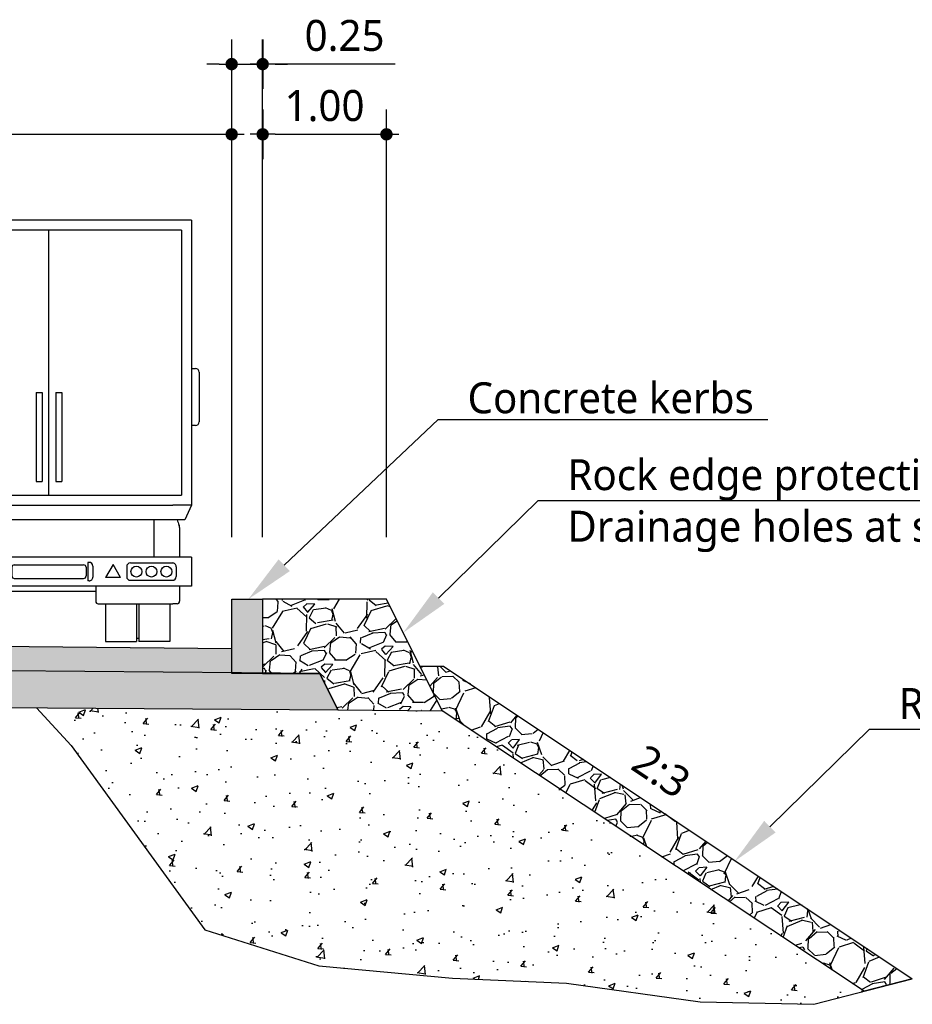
# Model space of a CAD drawing. Header units: metres. Extents: x 2831 to 4656, y -1529 to 547.
# Tile 15 of 20: x 4483.27 to 4490.48, y -1442.92 to -1434.97. Entities that reach past the tile are written whole.
import ezdxf
from ezdxf import colors
from ezdxf.entities.mleader import LeaderData, LeaderLine
from ezdxf.math import Vec2, Vec3

# ---------------------------------------------------------------- set-up
doc = ezdxf.new("R2010")
doc.units = ezdxf.units.M
doc.linetypes.add('06 Sections$0$HIDDEN2', pattern=[4.762499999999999, 3.175, -1.5875])
for name, color, linetype in [('06 Sections$0$H000B1-HATCH-013', 8, 'Continuous'), ('06 Sections$0$H000B2-HATCH-018', 1, 'Continuous'), ('06 Sections$0$H000B8-HATCH-013', 8, 'Continuous'), ('06 Sections$0$H000BW-HATCH-K253', 253, 'Continuous'), ('06 Sections$0$H000E1-GEN-013', 8, 'Continuous'), ('06 Sections$0$H000E4-GEN-035', 3, 'Continuous'), ('06 Sections$0$H000H3-TEXT-025', 7, 'Continuous'), ('06 Sections$0$H000L3-HID-025', 7, '06 Sections$0$HIDDEN2'), ('06 Sections$0$H000S3-DIM-025', 7, 'Continuous')]:
    doc.layers.add(name, color=color, linetype=linetype)
doc.styles.add('06 Sections$0$ISO', font='segoeui.ttf')
doc.styles.add('06 Sections$0$WB_SE', font='segoeui.ttf')
doc.dimstyles.new('06 Sections$0$WB-M100', dxfattribs={"dimscale": 0.1, "dimtxt": 2.5, "dimasz": 1, "dimexe": 2, "dimexo": 5, "dimgap": 1, "dimtad": 1, "dimzin": 0, "dimdsep": 46, "dimtxsty": '06 Sections$0$ISO', "dimblk1": '06 Sections$0$dimdot', "dimblk2": '06 Sections$0$dimdot', "dimsah": 1, "dimcen": 0, "dimdle": 2, "dimclrd": 256, "dimclre": 256, "dimclrt": 256, "dimadec": 0, "dimazin": 0, "dimtp": 1, "dimtfac": 1, "dimtix": 1, "dimtmove": 0, "dimatfit": 3, "dimldrblk": '06 Sections$0$dimpijl', "dimfxl": 2, "dimtolj": 1, "dimtzin": 1, "dimlwd": -1, "dimlwe": -1, "dimarcsym": 0})

# ---------------------------------------------------------------- blocks, each defined once
blk = doc.blocks.new('06 Sections$0$A$C69F368CF')
for p, q in [((2.362527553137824, 3.400000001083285), (0.06252755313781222, 3.400000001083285)), ((0.06252755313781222, 3.400000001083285), (0.06252755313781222, 2.202384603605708)), ((2.362527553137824, 3.400000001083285), (2.362527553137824, 2.202384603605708)), ((2.282527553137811, 3.320000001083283), (0.1425275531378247, 3.320000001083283)), ((0.1425275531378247, 3.320000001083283), (0.1425275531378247, 1.180000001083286)), ((1.212527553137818, 1.180000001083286), (1.212527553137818, 3.320000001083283)), ((2.282527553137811, 3.320000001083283), (2.282527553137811, 1.180000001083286)), ((1.746599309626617e-09, 2.17238460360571), (1.746599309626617e-09, 1.772422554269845)), ((0.06252755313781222, 2.202384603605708), (0.03000000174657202, 2.202384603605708)), ((0.06252755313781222, 2.202384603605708), (0.06252755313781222, 1.742422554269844)), ((2.362527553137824, 2.202384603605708), (2.362527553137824, 1.742422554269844)), ((2.362527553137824, 2.202384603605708), (2.395055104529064, 2.202384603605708)), ((2.425055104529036, 2.17238460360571), (2.425055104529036, 1.772422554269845)), ((1.108687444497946, 2.009084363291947), (1.108687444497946, 1.290678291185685)), ((1.108687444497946, 2.009084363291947), (1.156472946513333, 2.009084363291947)), ((1.156472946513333, 2.009084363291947), (1.156472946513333, 1.290678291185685)), ((1.268582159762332, 2.009084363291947), (1.268582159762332, 1.290678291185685)), ((1.268582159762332, 2.009084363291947), (1.31636766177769, 2.009084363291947)), ((1.31636766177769, 2.009084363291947), (1.31636766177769, 1.290678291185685)), ((0.03000000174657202, 1.742422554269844), (0.06252755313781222, 1.742422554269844)), ((0.06252755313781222, 1.742422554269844), (0.06252755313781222, 1.100000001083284)), ((2.362527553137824, 1.742422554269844), (2.362527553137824, 1.100000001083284)), ((2.395055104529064, 1.742422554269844), (2.362527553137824, 1.742422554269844)), ((1.108687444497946, 1.290678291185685), (1.156472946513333, 1.290678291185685)), ((1.268582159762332, 1.290678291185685), (1.31636766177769, 1.290678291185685)), ((0.1425275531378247, 1.180000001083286), (2.282527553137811, 1.180000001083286)), ((0.2125275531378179, 1.100000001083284), (0.06252755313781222, 1.100000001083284)), ((0.06252755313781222, 1.100000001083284), (0.1159464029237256, 0.9818064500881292)), ((0.2125275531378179, 1.100000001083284), (2.212527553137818, 1.100000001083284)), ((2.362527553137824, 1.100000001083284), (2.212527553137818, 1.100000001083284)), ((2.362527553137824, 1.100000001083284), (2.30910870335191, 0.9818064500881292)), ((0.1778600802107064, 0.9818064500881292), (0.1159464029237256, 0.9818064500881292)), ((2.247195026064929, 0.9818064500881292), (0.1778600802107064, 0.9818064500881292)), ((0.3656672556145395, 0.9818064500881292), (0.3656672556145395, 0.6797632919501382)), ((2.059387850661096, 0.9818064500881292), (2.059387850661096, 0.6797632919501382)), ((2.30910870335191, 0.9818064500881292), (2.247195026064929, 0.9818064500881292)), ((0.1579128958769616, 0.9183766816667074), (0.1579128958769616, 0.6797632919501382)), ((2.267142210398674, 0.9183766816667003), (2.267142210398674, 0.6797632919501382)), ((0.06252755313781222, 0.6797632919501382), (0.06252755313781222, 0.4463267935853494)), ((0.1579128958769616, 0.6797632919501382), (0.06252755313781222, 0.6797632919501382)), ((2.267142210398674, 0.6797632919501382), (0.1579128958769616, 0.6797632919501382)), ((0.888210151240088, 0.6380450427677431), (0.8982101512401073, 0.6380450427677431)), ((0.8982101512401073, 0.6380450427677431), (0.8982101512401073, 0.4880450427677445)), ((1.536844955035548, 0.6380450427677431), (1.526844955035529, 0.6380450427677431)), ((1.526844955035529, 0.6380450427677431), (1.526844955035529, 0.4880450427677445)), ((2.362527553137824, 0.6797632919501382), (2.267142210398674, 0.6797632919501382)), ((2.362527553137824, 0.6797632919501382), (2.362527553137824, 0.4463267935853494)), ((0.184767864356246, 0.6030892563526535), (0.184767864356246, 0.5230008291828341)), ((0.5547678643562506, 0.6330892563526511), (0.2147678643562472, 0.6330892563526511)), ((0.5847678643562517, 0.6030892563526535), (0.5847678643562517, 0.5230008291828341)), ((0.6353834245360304, 0.5155948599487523), (0.6953834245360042, 0.6195179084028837)), ((0.6953834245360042, 0.6195179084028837), (0.7553834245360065, 0.5155948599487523)), ((0.8582101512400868, 0.6080450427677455), (0.8582101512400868, 0.5180450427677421)), ((0.9125275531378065, 0.598045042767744), (0.9125275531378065, 0.5280450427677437)), ((0.9325275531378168, 0.6180450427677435), (1.492527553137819, 0.6180450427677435)), ((1.512527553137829, 0.598045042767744), (1.512527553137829, 0.5280450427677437)), ((1.566844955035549, 0.6080450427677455), (1.566844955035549, 0.5180450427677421)), ((1.729671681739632, 0.6195179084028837), (1.669671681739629, 0.5155948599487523)), ((1.789671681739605, 0.5155948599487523), (1.729671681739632, 0.6195179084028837)), ((1.840287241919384, 0.6030892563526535), (1.840287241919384, 0.5230008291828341)), ((1.870287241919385, 0.6330892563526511), (2.210287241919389, 0.6330892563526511)), ((2.24028724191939, 0.6030892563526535), (2.24028724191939, 0.5230008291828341)), ((0.5547678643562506, 0.4930008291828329), (0.2147678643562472, 0.4930008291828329)), ((0.6353834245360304, 0.5155948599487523), (0.7553834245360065, 0.5155948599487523)), ((0.888210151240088, 0.4880450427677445), (0.8982101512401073, 0.4880450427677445)), ((0.9325275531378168, 0.5080450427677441), (1.492527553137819, 0.5080450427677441)), ((1.536844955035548, 0.4880450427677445), (1.526844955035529, 0.4880450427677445)), ((1.789671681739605, 0.5155948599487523), (1.669671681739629, 0.5155948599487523)), ((1.870287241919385, 0.4930008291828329), (2.210287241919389, 0.4930008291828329)), ((0.1579128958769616, 0.4463267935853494), (0.06252755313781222, 0.4463267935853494)), ((2.267142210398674, 0.4463267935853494), (0.1579128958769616, 0.4463267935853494)), ((0.1579128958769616, 0.4463267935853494), (0.1579128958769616, 0.3233655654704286)), ((0.8354422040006, 0.4463267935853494), (0.8354422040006, 0.3233655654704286)), ((1.589612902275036, 0.4029051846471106), (0.8354422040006, 0.4029051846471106)), ((1.589612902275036, 0.4463267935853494), (1.589612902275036, 0.3233655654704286)), ((2.267142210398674, 0.4463267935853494), (2.267142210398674, 0.3233655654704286)), ((2.362527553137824, 0.4463267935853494), (2.267142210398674, 0.4463267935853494)), ((0.1779128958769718, 0.303365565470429), (0.2125275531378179, 0.303365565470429)), ((0.2125275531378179, 0.303365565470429), (0.286677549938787, 0.303365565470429)), ((0.2366775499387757, 0.303365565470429), (0.2366775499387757, 1.083286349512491e-09)), ((0.286677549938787, 0.303365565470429), (0.8154422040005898, 0.303365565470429)), ((0.4866775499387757, 0.303365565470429), (0.4866775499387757, 0.02506218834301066)), ((0.5066775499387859, 0.303365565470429), (0.5066775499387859, 0.02506218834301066)), ((0.7566775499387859, 0.303365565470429), (0.7566775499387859, 1.083286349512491e-09)), ((1.609612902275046, 0.303365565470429), (2.138377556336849, 0.303365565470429)), ((1.66837755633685, 0.303365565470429), (1.66837755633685, 1.083286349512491e-09)), ((1.91837755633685, 0.303365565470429), (1.91837755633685, 0.02506218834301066)), ((1.93837755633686, 0.303365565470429), (1.93837755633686, 0.02506218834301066)), ((2.138377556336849, 0.303365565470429), (2.212527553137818, 0.303365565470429)), ((2.18837755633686, 0.303365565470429), (2.18837755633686, 1.083286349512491e-09)), ((2.247142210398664, 0.303365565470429), (2.212527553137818, 0.303365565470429)), ((0.2366775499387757, 1.083286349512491e-09), (0.4866775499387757, 1.083286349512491e-09)), ((0.5066775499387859, 0.02506218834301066), (0.4866775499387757, 0.02506218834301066)), ((0.4866775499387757, 0.02506218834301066), (0.4866775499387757, 1.083286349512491e-09)), ((0.5066775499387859, 0.02506218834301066), (0.5066775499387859, 1.083286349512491e-09)), ((0.5066775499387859, 1.083286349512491e-09), (0.7566775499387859, 1.083286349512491e-09)), ((1.66837755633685, 1.083286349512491e-09), (1.91837755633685, 1.083286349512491e-09)), ((1.91837755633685, 0.02506218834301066), (1.93837755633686, 0.02506218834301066)), ((1.91837755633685, 0.02506218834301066), (1.91837755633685, 1.083286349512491e-09)), ((1.93837755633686, 0.02506218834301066), (1.93837755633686, 1.083286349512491e-09)), ((2.18837755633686, 1.083286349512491e-09), (1.93837755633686, 1.083286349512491e-09))]:
    blk.add_line(p, q)
for centre in [(0.2637303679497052, 0.5630450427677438), (0.3847678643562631, 0.5630450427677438), (0.5063205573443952, 0.5630450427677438), (1.918734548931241, 0.5630450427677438), (2.040287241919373, 0.5630450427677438), (2.161324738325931, 0.5630450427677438)]:
    blk.add_circle(centre, 0.04411986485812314)
for centre, radius, start, end in [((0.03000000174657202, 2.17238460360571), 0.03, 90, 180), ((2.395055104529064, 2.17238460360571), 0.03, 0, 90), ((0.03000000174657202, 1.772422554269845), 0.03, 180, 270), ((2.395055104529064, 1.772422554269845), 0.03, 270, 0), ((-1.071578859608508, 1.41246163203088), 1.321575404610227, 338.8855733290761, 340.9820104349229), ((3.496633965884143, 1.41246163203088), 1.321575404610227, 199.0179895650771, 201.114426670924), ((0.2079128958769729, 0.9183766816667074), 0.05, 158.8855733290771, 180), ((2.217142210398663, 0.9183766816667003), 0.05, 0, 21.11442667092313), ((0.888210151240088, 0.608045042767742), 0.03, 90, 179.9999999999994), ((1.536844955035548, 0.608045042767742), 0.03, 6.106664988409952e-13, 90), ((0.2147678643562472, 0.6030892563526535), 0.03, 90, 180.0000000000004), ((0.5547678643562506, 0.6030892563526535), 0.03, 0, 90), ((0.9325275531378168, 0.598045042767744), 0.02, 90, 180), ((1.492527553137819, 0.598045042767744), 0.02, 1.017777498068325e-12, 90), ((1.870287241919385, 0.6030892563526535), 0.03, 90, 180), ((2.210287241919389, 0.6030892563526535), 0.03, 359.9999999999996, 90), ((0.2147678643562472, 0.5230008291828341), 0.03, 180.0000000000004, 270), ((0.5547678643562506, 0.5230008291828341), 0.03, 270, 0), ((0.888210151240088, 0.5180450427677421), 0.03, 179.9999999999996, 270), ((0.9325275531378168, 0.5280450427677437), 0.02, 179.9999999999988, 270), ((1.492527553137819, 0.5280450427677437), 0.02, 270, 0), ((1.536844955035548, 0.5180450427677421), 0.03, 270, 4.071109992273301e-13), ((1.870287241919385, 0.5230008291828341), 0.03, 180, 270), ((2.210287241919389, 0.5230008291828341), 0.03, 270, 359.9999999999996), ((0.1779128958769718, 0.3233655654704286), 0.02, 180, 270), ((0.8154422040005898, 0.3233655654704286), 0.02, 270, 0), ((1.609612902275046, 0.3233655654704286), 0.02, 180, 270), ((2.247142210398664, 0.3233655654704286), 0.02, 270, 0)]:
    blk.add_arc(centre, radius, start, end)
blk = doc.blocks.new('06 Sections$0$dimdot')
blk.add_line((-1.002423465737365, 0), (0.9975765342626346, 0))
blk.add_lwpolyline([(-0.002423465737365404, -2), (-0.002423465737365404, 2)])
at = {"const_width": 0.5}
blk.add_lwpolyline([(-0.2524234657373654, 0, 1), (0.2475765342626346, 0, 1)], format="xyb", close=True, dxfattribs=at)
blk = doc.blocks.new('*D462')
at = {"layer": '06 Sections$0$H000S3-DIM-025', "transparency": 16777216}
for p, q in [((1170.179709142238, 20.91810336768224), (1170.179709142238, 24.3115226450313)), ((1176.179709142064, 20.85812041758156), (1176.179709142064, 24.3115226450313)), ((1170.279709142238, 24.1115226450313), (1176.079709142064, 24.1115226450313))]:
    blk.add_line(p, q, dxfattribs=at)
at = {"layer": '06 Sections$0$H000S3-DIM-025', "transparency": 16777216, "xscale": 0.1, "yscale": 0.1, "zscale": 0.1, "rotation": 180}
blk.add_blockref('06 Sections$0$dimdot', (1170.179709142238, 24.1115226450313), dxfattribs=at)
at = {"layer": '06 Sections$0$H000S3-DIM-025', "transparency": 16777216, "xscale": 0.1, "yscale": 0.1, "zscale": 0.1}
blk.add_blockref('06 Sections$0$dimdot', (1176.179709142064, 24.1115226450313), dxfattribs=at)
at = {"layer": '06 Sections$0$H000S3-DIM-025', "transparency": 16777216, "insert": (1173.179709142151, 24.34079391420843), "char_height": 0.25, "attachment_point": 5, "style": '06 Sections$0$ISO'}
blk.add_mtext('\\A1;6.00', dxfattribs=at)
blk = doc.blocks.new('06 Sections$0$dimpijl')
at = {"linetype": 'Continuous'}
blk.add_hatch(color=256, dxfattribs=at).paths.add_polyline_path([(-8.881784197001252e-16, -3.642919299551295e-17), (-3.5, 0.5833333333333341), (-3.5, -0.5833333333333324)])
for p, q in [((-3.5, 0.5833333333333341), (0, 0)), ((-3.5, 0.5833333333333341), (-3.5, -0.5833333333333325)), ((0, 0), (-3.5, -0.5833333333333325))]:
    blk.add_line(p, q, dxfattribs=at)
blk = doc.blocks.new('*D463')
at = {"layer": '06 Sections$0$H000S3-DIM-025', "transparency": 16777216}
for p, q in [((1176.179709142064, 20.85812041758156), (1176.179709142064, 24.87828472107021)), ((1176.429709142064, 20.85812041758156), (1176.429709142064, 24.87828472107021)), ((1176.079709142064, 24.67828472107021), (1175.979709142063, 24.67828472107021)), ((1176.179709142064, 24.67828472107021), (1176.429709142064, 24.67828472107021)), ((1176.179709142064, 24.67828472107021), (1176.429709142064, 24.67828472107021)), ((1177.499615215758, 24.67828472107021), (1176.429709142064, 24.67828472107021)), ((1176.529709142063, 24.67828472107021), (1176.629709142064, 24.67828472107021))]:
    blk.add_line(p, q, dxfattribs=at)
at = {"layer": '06 Sections$0$H000S3-DIM-025', "transparency": 16777216, "xscale": 0.1, "yscale": 0.1, "zscale": 0.1}
blk.add_blockref('06 Sections$0$dimdot', (1176.179709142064, 24.67828472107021), dxfattribs=at)
at = {"layer": '06 Sections$0$H000S3-DIM-025', "transparency": 16777216, "xscale": 0.1, "yscale": 0.1, "zscale": 0.1, "rotation": 180}
blk.add_blockref('06 Sections$0$dimdot', (1176.429709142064, 24.67828472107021), dxfattribs=at)
at = {"layer": '06 Sections$0$H000S3-DIM-025', "transparency": 16777216, "insert": (1177.091473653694, 24.90755599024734), "char_height": 0.25, "attachment_point": 5, "style": '06 Sections$0$ISO'}
blk.add_mtext('\\A1;0.25', dxfattribs=at)
blk = doc.blocks.new('*D464')
at = {"layer": '06 Sections$0$H000S3-DIM-025', "transparency": 16777216}
for p, q in [((1176.429709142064, 20.85812041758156), (1176.429709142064, 24.3115226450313)), ((1177.429709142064, 20.85812041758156), (1177.429709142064, 24.3115226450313)), ((1176.529709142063, 24.1115226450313), (1177.329709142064, 24.1115226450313))]:
    blk.add_line(p, q, dxfattribs=at)
at = {"layer": '06 Sections$0$H000S3-DIM-025', "transparency": 16777216, "xscale": 0.1, "yscale": 0.1, "zscale": 0.1, "rotation": 180}
blk.add_blockref('06 Sections$0$dimdot', (1176.429709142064, 24.1115226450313), dxfattribs=at)
at = {"layer": '06 Sections$0$H000S3-DIM-025', "transparency": 16777216, "xscale": 0.1, "yscale": 0.1, "zscale": 0.1}
blk.add_blockref('06 Sections$0$dimdot', (1177.429709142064, 24.1115226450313), dxfattribs=at)
at = {"layer": '06 Sections$0$H000S3-DIM-025', "transparency": 16777216, "insert": (1176.929709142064, 24.34149126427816), "char_height": 0.25, "attachment_point": 5, "style": '06 Sections$0$ISO'}
blk.add_mtext('\\A1;1.00', dxfattribs=at)
blk = doc.blocks.new('06 Sections')
at = {"layer": '06 Sections$0$H000B1-HATCH-013'}
h = blk.add_hatch(dxfattribs=at)
h.set_pattern_fill('TRIANG', color=256, scale=0.01)
h.set_pattern_definition([(59.99999999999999, (0, 0), (-0.04762499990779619, 0.08248891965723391), [0.04762500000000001, -0.04762500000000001]), (120, (0, 0), (-0.09524999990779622, 5.32339150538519e-11), [0.047625, -0.047625]), (0, (-0.0238125, 0.04124445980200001), (0.04762500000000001, 0.08248891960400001), [0.04762500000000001, -0.04762500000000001])])
h.paths.add_polyline_path([(1176.891183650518, 19.75812041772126), (1176.429709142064, 19.75812041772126), (1176.179709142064, 19.75812041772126), (1176.179709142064, 19.76425077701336), (1170.779709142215, 19.81508762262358), (1170.779709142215, 19.50928129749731), (1177.038204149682, 19.4640794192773)])
at = {"layer": '06 Sections$0$H000B2-HATCH-018'}
h = blk.add_hatch(dxfattribs=at)
h.set_pattern_fill('AR-CONC', color=256, scale=0.003)
h.set_pattern_definition([(49.99999999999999, (0, 0), (0.546554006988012, -0.04781725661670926), [0.05715000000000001, -0.62865]), (355, (0, 0), (-0.105730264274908, 0.5731705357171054), [0.04572, -0.50292175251]), (100.4514447, (0.045546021, -0.0039847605), (0.4408237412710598, 0.5253532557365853), [0.0485700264, -0.5342707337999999]), (46.18420000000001, (0, 0.1524), (0.8132371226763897, -0.1261269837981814), [0.085725, -0.942975]), (96.63555760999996, (0.0677697, 0.1418895), (0.712212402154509, 0.7422783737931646), [0.07285506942, -0.80140682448]), (351.1841511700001, (0, 0.1524), (0.7122124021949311, 0.742278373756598), [0.06857990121, -0.75437919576]), (21, (0.0762, 0.1143), (0.4548431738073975, -0.3067955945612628), [0.05715000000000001, -0.62865]), (326.0000000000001, (0.0762, 0.1143), (0.1854060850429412, 0.5525638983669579), [0.04572, -0.5029199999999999]), (71.45144499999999, (0.1141035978, 0.0887337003), (0.6402492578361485, 0.2457683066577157), [0.04857002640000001, -0.5342698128]), (37.50000000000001, (0, 0), (0.00926580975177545, 0.2536651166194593), [0, -0.496824, 0, -0.51054, 0, -0.5048250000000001]), (7.499999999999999, (0, 0), (0.2004589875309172, 0.3005417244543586), [0, -0.291084, 0, -0.485394, 0, -0.192405]), (327.5, (-0.169926, 0), (0.4067717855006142, -0.01718623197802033), [0, -0.1905, 0, -0.59436, 0, -0.78867]), (317.5, (-0.246126, 0), (0.4443875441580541, 0.07627947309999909), [0, -0.24765, 0, -0.394716, 0, -0.56007])])
h.paths.add_polyline_path([(1181.292550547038, 17.19108372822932), (1180.882822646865, 17.08810336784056), (1179.962822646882, 17.10810336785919), (1178.882822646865, 17.25810336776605), (1177.962822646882, 17.29810336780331), (1176.882822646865, 17.39810336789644), (1175.962822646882, 17.68810336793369), (1174.882822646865, 19.17810336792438), (1174.603823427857, 19.48110251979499), (1177.89036844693, 19.45812041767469)])
at = {"layer": '06 Sections$0$H000B8-HATCH-013'}
h = blk.add_hatch(dxfattribs=at)
h.set_pattern_fill('GRAVEL', color=256, scale=0.02, angle=16.56505117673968)
h.set_pattern_definition([(244.5778386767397, (-472326.0667587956, -1949640.437035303), (-2.591836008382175, -5.540908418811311), [0.068344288, -6.766096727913]), (201.5347921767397, (-472326.0960979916, -1949640.498761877), (5.69816290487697, 2.224908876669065), [0.117280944, -11.6108097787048]), (149.0754982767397, (-472326.2051920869, -1949640.541811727), (6.462322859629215, -3.907752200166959), [0.08269630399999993, -8.186944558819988]), (283.8387401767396, (-472326.3588812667, -1949640.72002556), (-2.409737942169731, 9.883158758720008), [0.106800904, -10.5732874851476]), (309.3987053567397, (-472326.3333355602, -1949640.823726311), (-4.17257405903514, 5.118832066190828), [0.10472674, -10.3679615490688]), (13.83874017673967, (-472326.2668640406, -1949640.904653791), (-9.883158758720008, -2.409737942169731), [0.1068009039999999, -10.57328748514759]), (54.25929164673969, (-472326.1631632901, -1949640.879108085), (-4.881584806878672, -6.751988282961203), [0.141238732, -13.9826230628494]), (88.82037954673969, (-472326.0806632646, -1949640.764469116), (0.2220944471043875, 11.72598763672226), [0.133343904, -13.201051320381]), (137.9946167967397, (-472326.0779181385, -1949640.631153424), (-5.778155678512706, 5.171250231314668), [0.1071625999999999, -10.60910913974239]), (191.8014094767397, (-472326.15754882, -1949640.559440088), (5.500912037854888, 1.106243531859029), [0.122342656, -5.99478739]), (238.9624889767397, (-472326.2773053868, -1949640.584461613), (-4.249835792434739, -7.09407187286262), [0.158215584, -15.6633545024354]), (155.3791260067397, (-472325.8753858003, -1949640.581510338), (-4.277410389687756, 1.907668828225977), [0.05400090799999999, -5.3461131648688]), (188.0342855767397, (-472325.9244773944, -1949640.559012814), (6.619577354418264, 0.9089926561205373), [0.102736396, -10.170927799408]), (241.5650511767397, (-472326.0262056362, -1949640.573371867), (0.1448327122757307, -0.4869163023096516), [0.07184186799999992, -0.6465786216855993]), (219.7636416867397, (-472326.0776697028, -1949640.525080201), (2.144916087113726, 1.697996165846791), [0.038688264, -3.830124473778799]), (308.3664606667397, (-472326.1074088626, -1949640.54982598), (-0.9214144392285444, 1.315916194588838), [0.054713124, -2.680950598]), (47.52880770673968, (-472326.0734489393, -1949640.592724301), (1.171083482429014, 1.40833074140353), [0.08886393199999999, -2.873259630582]), (178.1301023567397, (-472326.0134464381, -1949640.527176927), (1.118665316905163, -0.1972508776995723), [0.064257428, -1.5421796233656]), (32.95459151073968, (-472326.389820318, -1949640.633828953), (4.43466488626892, 2.909076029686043), [0.09001760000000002, -8.911765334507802]), (86.91122711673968, (-472326.3142861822, -1949640.584861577), (-0.3545053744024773, -5.93541017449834), [0.07551978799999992, -7.476443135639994]), (309.7636416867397, (-472326.0424129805, -1949640.429793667), (-1.697996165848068, 2.144916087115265), [0.07737602, -3.7914367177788]), (0.1755108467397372, (-472325.9929214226, -1949640.489271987), (-5.303661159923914, 0.01242178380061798), [0.09001760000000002, -8.911765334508]), (356.0090059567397, (-472326.3000240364, -1949640.93571706), (-2.724246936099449, 0.2496690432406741), [0.08680703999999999, -4.253546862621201]), (311.3401917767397, (-472326.2134274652, -1949640.941758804), (-4.027741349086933, 4.631915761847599), [0.07273442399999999, -7.200718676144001]), (83.36646066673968, (-472325.8927111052, -1949640.915261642), (0.2496690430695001, 2.724246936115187), [0.07737602, -3.7914367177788]), (33.91907581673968, (-472325.8837727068, -1949640.838403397), (-5.750581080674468, -3.830490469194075), [0.08515654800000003, -8.43047519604]), (86.00900595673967, (-472326.1313000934, -1949640.986229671), (-0.2496690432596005, -2.724246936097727), [0.04340351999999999, -4.296950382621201]), (117.8749836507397, (-472325.9219260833, -1949640.923951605), (-1.066247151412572, 1.802832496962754), [0.02590292, -2.5643989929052]), (182.5288077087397, (-472325.934036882, -1949640.901054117), (1.605581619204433, -0.05241816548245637), [0.10472674, -1.9898109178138]), (202.5740571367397, (-472326.0386617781, -1949640.905674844), (4.724330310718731, 1.935243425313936), [0.09705339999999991, -9.60827297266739]), (320.2551187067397, (-472326.0604139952, -1949640.636546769), (-0.7765817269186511, 0.8289998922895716), [0.073264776, -1.758355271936]), (9.722277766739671, (-472326.0040807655, -1949640.683390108), (8.56724256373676, 1.488323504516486), [0.127911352, -12.6632018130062]), (77.51044707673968, (-472325.8780067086, -1949640.661789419), (-0.9338362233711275, -3.987744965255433), [0.052301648, -5.177878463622]), (106.5650511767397, (-472325.8666958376, -1949640.610725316), (-0.6317490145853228, 0.3420835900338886), [0.03048, -0.4775199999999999]), (136.8214883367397, (-472326.0527450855, -1949640.893964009), (2.961494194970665, -2.829083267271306), [0.07057339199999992, -6.986788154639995]), (64.57783867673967, (-472326.1042091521, -1949640.845672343), (2.591836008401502, 5.540908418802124), [0.136688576, -6.697752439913]), (16.56505117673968, (-472326.0455307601, -1949640.722219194), (0.3420835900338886, 0.6317490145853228), [0.13208, -0.37592]), (341.8698976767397, (-472325.9189325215, -1949640.684562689), (5.882992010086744, -1.960086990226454), [0.080321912, -7.951863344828]), (270.6196552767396, (-472325.8425984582, -1949640.709556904), (0.09241454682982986, -2.0924979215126), [0.07396581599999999, -3.6243300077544]), (224.2110265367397, (-472325.8417985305, -1949640.783518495), (-7.803082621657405, -7.620984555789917), [0.12042902, -11.9224928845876]), (191.9911299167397, (-472325.9281193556, -1949640.867494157), (-6.474744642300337, -1.39590895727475), [0.127405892, -12.613169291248])])
h.paths.add_polyline_path([(1176.429709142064, 19.75812041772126), (1176.891183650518, 19.75812041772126), (1177.038204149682, 19.4640794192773), (1177.879709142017, 19.45812041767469), (1177.429709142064, 20.35812041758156), (1176.429709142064, 20.35812041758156)])
h = blk.add_hatch(dxfattribs=at)
h.set_pattern_fill('GRAVEL', color=256, scale=0.02, angle=22)
h.set_pattern_definition([(250.0127875, (-472726.1236792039, -1949640.420205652), (-2.055373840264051, -5.761485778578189), [0.068344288, -6.766096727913]), (206.969741, (-472726.1470400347, -1949640.484433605), (5.46181261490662, 2.75461121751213), [0.117280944, -11.6108097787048]), (154.5104471, (-472726.2515661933, -1949640.537622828), (6.803395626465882, -3.278101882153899), [0.08269630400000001, -8.186944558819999]), (289.273689, (-472726.3876848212, -1949640.729592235), (-3.334993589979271, 9.610488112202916), [0.106800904, -10.5732874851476]), (314.8336541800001, (-472726.3524318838, -1949640.83040721), (-4.63864878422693, 4.700612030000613), [0.10472674, -10.36796154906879]), (19.27368899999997, (-472726.2785941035, -1949640.904674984), (-9.610488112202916, -3.334993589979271), [0.106800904, -10.5732874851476]), (59.69424047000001, (-472726.1777791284, -1949640.869422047), (-4.220120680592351, -7.183995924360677), [0.141238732, -13.9826230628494]), (94.25532836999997, (-472726.1065080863, -1949640.747484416), (-0.8895375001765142, 11.69430780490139), [0.133343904, -13.201051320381]), (143.42956562, (-472726.1164023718, -1949640.614508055), (-6.241977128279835, 4.600720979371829), [0.1071625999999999, -10.6091091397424]), (197.2363583, (-472726.2024674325, -1949640.550659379), (5.371403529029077, 1.622292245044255), [0.122342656, -5.99478739]), (244.3974378, (-472726.319315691, -1949640.586911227), (-3.55881113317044, -7.464705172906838), [0.158215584, -15.6633545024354]), (160.81407483, (-472725.9194825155, -1949640.545905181), (-4.43886668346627, 1.493955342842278), [0.05400090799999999, -5.3461131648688]), (193.4692344, (-472725.9704842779, -1949640.528158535), (6.50372247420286, 1.53188314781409), [0.102736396, -10.170927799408]), (247, (-472726.070395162, -1949640.552088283), (0.1903001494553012, -0.4710093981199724), [0.07184186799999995, -0.6465786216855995]), (225.1985905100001, (-472726.1262018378, -1949640.508888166), (1.974446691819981, 1.89351954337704), [0.03868826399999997, -3.830124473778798]), (313.80140949, (-472726.1534634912, -1949640.536339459), (-1.041909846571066, 1.222728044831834), [0.054713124, -2.680950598]), (52.96375653, (-472726.1155931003, -1949640.575828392), (1.032427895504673, 1.512919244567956), [0.08886393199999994, -2.873259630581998]), (183.56505118, (-472726.0620687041, -1949640.504892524), (1.132318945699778, -0.09040909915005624), [0.064257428, -1.5421796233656]), (38.389540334, (-472726.4266489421, -1949640.646713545), (4.139193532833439, 3.316029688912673), [0.09001760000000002, -8.911765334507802]), (92.34617593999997, (-472726.3560923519, -1949640.59081205), (0.2092640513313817, -5.942303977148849), [0.07551978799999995, -7.476443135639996]), (315.19859051, (-472726.1001287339, -1949640.410690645), (-1.893519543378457, 1.974446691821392), [0.07737601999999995, -3.791436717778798]), (5.610459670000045, (-472726.0452261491, -1949640.465213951), (-5.280994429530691, -0.489973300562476), [0.09001759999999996, -8.911765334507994]), (1.443954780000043, (-472726.3086628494, -1949640.938739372), (-2.735647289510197, -0.009481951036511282), [0.08680703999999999, -4.253546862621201]), (316.7751406, (-472726.2218833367, -1949640.936551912), (-4.448348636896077, 4.229602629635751), [0.07273442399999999, -7.200718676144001]), (88.80140949, (-472725.9051184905, -1949640.879797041), (-0.009481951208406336, 2.735647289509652), [0.07737602, -3.7914367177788]), (39.35402464, (-472725.9034999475, -1949640.802437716), (-5.361921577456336, -4.35793953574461), [0.08515654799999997, -8.430475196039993]), (91.44395477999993, (-472726.1359130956, -1949640.973044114), (0.009481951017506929, -2.735647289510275), [0.04340351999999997, -4.296950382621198]), (123.309932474, (-472725.9333790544, -1949640.89121505), (-1.232209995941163, 1.693737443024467), [0.02590292, -2.5643989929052]), (187.963756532, (-472725.9476041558, -1949640.869567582), (1.603328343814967, 0.09989105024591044), [0.10472674, -1.9898109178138]), (208.0090059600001, (-472726.0513210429, -1949640.884077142), (4.519793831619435, 2.374010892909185), [0.0970534, -9.6082729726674]), (325.69006753, (-472726.0984660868, -1949640.618219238), (-0.8516096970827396, 0.7517186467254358), [0.073264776, -1.758355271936]), (15.15722658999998, (-472726.0379493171, -1949640.659516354), (8.387760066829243, 2.293083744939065), [0.1279113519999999, -12.66320181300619]), (82.9453959, (-472725.9144879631, -1949640.626071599), (-0.5519365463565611, -4.058266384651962), [0.052301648, -5.177878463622]), (112, (-472725.9080645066, -1949640.574165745), (-0.6613095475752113, 0.2807092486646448), [0.03048, -0.4775199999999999]), (142.25643716, (-472726.0664502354, -1949640.873752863), (3.216138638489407, -2.5358651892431), [0.070573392, -6.98678815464]), (70.0127875, (-472726.1222569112, -1949640.830552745), (2.055373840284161, 5.761485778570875), [0.136688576, -6.697752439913]), (22, (-472726.0755352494, -1949640.702096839), (0.2807092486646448, 0.6613095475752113), [0.13208, -0.37592]), (347.3048464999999, (-472725.9530728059, -1949640.6526188), (6.042195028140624, -1.394064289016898), [0.080321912, -7.951863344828]), (276.0546040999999, (-472725.8747145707, -1949640.670270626), (0.2901911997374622, -2.074337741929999), [0.07396581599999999, -3.6243300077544]), (229.64597536, (-472725.8669129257, -1949640.743823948), (-7.046177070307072, -8.325796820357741), [0.12042902, -11.9224928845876]), (197.42607874, (-472725.9448918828, -1949640.835598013), (-6.313422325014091, -2.002892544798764), [0.127405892, -12.613169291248])])
h.paths.add_polyline_path([(1181.287843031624, 17.19310865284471), (1177.879709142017, 19.45812041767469), (1177.699717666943, 19.81810336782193), (1177.891183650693, 19.81810336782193), (1181.677242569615, 17.29406408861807)])
at = {"layer": '06 Sections$0$H000BW-HATCH-K253'}
h = blk.add_hatch(color=256, dxfattribs=at)
h.dxf.hatch_style = 1
h.paths.add_polyline_path([(1176.179709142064, 19.75812041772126), (1176.179709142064, 20.35812041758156), (1176.429709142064, 20.35812041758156), (1176.429709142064, 19.75812041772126)])
h = blk.add_hatch(color=256, dxfattribs=at)
h.dxf.hatch_style = 1
h.paths.add_polyline_path([(1176.179409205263, 19.95811041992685), (1170.179709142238, 20.01810336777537), (1170.177709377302, 19.81811336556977), (1176.179709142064, 19.75812041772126)])
at = {"layer": '06 Sections$0$H000E4-GEN-035'}
for points in [[(1176.179709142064, 19.75812041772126), (1176.179709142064, 20.35812041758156), (1176.429709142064, 20.35812041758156), (1176.429709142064, 19.75812041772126), (1176.179709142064, 19.75812041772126)], [(1176.891183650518, 19.75812041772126), (1169.929709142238, 19.81810336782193), (1169.929709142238, 20.01810336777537), (1169.427533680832, 20.01810336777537), (1169.517850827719, 19.51839504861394), (1170.279709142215, 19.51289253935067)], [(1176.179409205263, 19.95811041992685), (1170.179709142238, 20.01810336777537)], [(1170.779709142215, 19.50928129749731), (1177.038204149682, 19.4640794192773), (1176.891183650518, 19.75812041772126)]]:
    blk.add_lwpolyline(points, dxfattribs=at)
for points in [[(1176.429709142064, 19.75812041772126), (1176.891183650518, 19.75812041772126), (1177.038204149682, 19.4640794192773), (1177.879709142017, 19.45812041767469), (1177.429709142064, 20.35812041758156), (1176.429709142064, 20.35812041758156)], [(1181.287843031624, 17.19310865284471), (1177.879709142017, 19.45812041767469), (1177.699717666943, 19.81810336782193), (1177.891183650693, 19.81810336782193), (1181.677242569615, 17.29406408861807)]]:
    blk.add_lwpolyline(points, close=True, dxfattribs=at)
at = {"layer": '06 Sections$0$H000L3-HID-025'}
blk.add_lwpolyline([(1174.603278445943, 19.48169438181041), (1174.882822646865, 19.17810336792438), (1175.962822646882, 17.68810336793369), (1176.882822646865, 17.39810336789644), (1177.962822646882, 17.29810336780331), (1178.882822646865, 17.25810336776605), (1179.962822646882, 17.10810336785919), (1180.882822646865, 17.08810336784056), (1181.677242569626, 17.29406408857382)], dxfattribs=at)
at = {"layer": '06 Sections$0$H000E1-GEN-013'}
blk.add_blockref('06 Sections$0$A$C69F368CF', (1173.491331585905, 20.01810336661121), dxfattribs=at)
at = {"layer": '06 Sections$0$H000H3-TEXT-025', "style": '06 Sections$0$ISO'}
blk.add_text('2:3', height=0.25, rotation=326.309932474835, dxfattribs=at).set_placement((1179.390079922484, 18.99392973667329))
at = {"layer": '06 Sections$0$H000S3-DIM-025'}
dim = blk.add_linear_dim(base=(1176.429709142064, 24.67828472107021), p1=(1176.179709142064, 20.35812041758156), p2=(1176.429709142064, 20.35812041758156), dimstyle='06 Sections$0$WB-M100', override={"dimpost": '<>', "dimtmove": 1}, dxfattribs=at)
dim.commit()
dim.dimension.update_dxf_attribs({"geometry": '*D463', "text_midpoint": (1177.091473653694, 24.64126576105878), "dimtype": 128})
for base, p1, p2, override, picture, middle in [((1176.179709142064, 24.1115226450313), (1170.179709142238, 20.41810336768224), (1176.179709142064, 20.35812041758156), {"dimpost": '<>'}, '*D462', (1173.179709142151, 24.34079391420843)), ((1177.429709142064, 24.1115226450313), (1176.429709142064, 20.35812041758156), (1177.429709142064, 20.35812041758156), {"dimpost": '<>', "dimtmove": 1}, '*D464', (1176.929709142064, 24.34149126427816))]:
    dim = blk.add_linear_dim(base=base, p1=p1, p2=p2, dimstyle='06 Sections$0$WB-M100', override=override, dxfattribs=at)
    dim.commit()
    dim.dimension.update_dxf_attribs({"geometry": picture, "text_midpoint": middle})
at = {"layer": '06 Sections$0$H000H3-TEXT-025'}
ml = blk.add_multileader_mtext('Standard', dxfattribs=at)
ml.set_content('Concrete kerbs', color=256, style='06 Sections$0$WB_SE')
ml.set_leader_properties(color=256, linetype='ByLayer', lineweight=-1)
ml.build(insert=Vec2(0, 0))
ml.multileader.update_dxf_attribs({"text_left_attachment_type": 6, "text_right_attachment_type": 6, "dogleg_length": 0.36, "arrow_head_size": 0.4, "scale": 0.1})
ctx = ml.context
ctx.base_point, ctx.scale, ctx.char_height, ctx.arrow_head_size, ctx.landing_gap_size, ctx.plane_origin = Vec3(1177.884383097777, 21.8095234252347), 0.1, 0.25, 0.4, 0.2, Vec3(1181.659547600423, 17.81655597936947)
ctx.left_attachment, ctx.right_attachment = 6, 6
notes = []
notes.append((ctx, [(1, (1, 1, 0), (1177.848383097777, 21.8095234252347), (1, 0), 0.036, [(0, [(1176.31328681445, 20.35812041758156)], 0, [])])]))
ctx.mtext.insert, ctx.mtext.flow_direction = Vec3(1178.084383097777, 22.10952342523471), 5
ml = blk.add_multileader_mtext('Standard', dxfattribs=at)
ml.set_content('Rock edge protection.\\PDrainage holes at suitable intervals', color=256, style='06 Sections$0$WB_SE')
ml.set_leader_properties(color=256, linetype='ByLayer', lineweight=-1)
ml.build(insert=Vec2(0, 0))
ml.multileader.update_dxf_attribs({"text_left_attachment_type": 6, "text_right_attachment_type": 6, "dogleg_length": 0.36, "arrow_head_size": 0.4, "scale": 0.1})
ctx = ml.context
ctx.base_point, ctx.scale, ctx.char_height, ctx.arrow_head_size, ctx.landing_gap_size, ctx.plane_origin = Vec3(1178.69073790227, 21.15498272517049), 0.1, 0.25, 0.4, 0.2, Vec3(1182.465902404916, 17.16201527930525)
ctx.left_attachment, ctx.right_attachment = 6, 6
notes.append((ctx, [(1, (1, 1, 0), (1178.65473790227, 21.15498272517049), (1, 0), 0.036, [(0, [(1177.564841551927, 20.08785559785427)], 0, [])])]))
ctx.mtext.insert, ctx.mtext.flow_direction = Vec3(1178.89073790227, 21.48901340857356), 5
ml = blk.add_multileader_mtext('Standard', dxfattribs=at)
ml.set_content('Rock slope', color=256, style='06 Sections$0$WB_SE')
ml.set_leader_properties(color=256, linetype='ByLayer', lineweight=-1)
ml.build(insert=Vec2(0, 0))
ml.multileader.update_dxf_attribs({"text_left_attachment_type": 6, "text_right_attachment_type": 6, "dogleg_length": 0.36, "arrow_head_size": 0.4, "scale": 0.1})
ctx = ml.context
ctx.base_point, ctx.scale, ctx.char_height, ctx.arrow_head_size, ctx.landing_gap_size, ctx.plane_origin = Vec3(1181.366959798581, 19.30948261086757), 0.1, 0.25, 0.4, 0.2, Vec3(1185.142124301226, 15.31651516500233)
ctx.left_attachment, ctx.right_attachment = 6, 6
notes.append((ctx, [(1, (1, 1, 0), (1181.330959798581, 19.30948261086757), (1, 0), 0.036, [(0, [(1180.241063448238, 18.24235548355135)], 0, [])])]))
ctx.mtext.insert, ctx.mtext.flow_direction = Vec3(1181.566959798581, 19.64159558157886), 5
for ctx, leaders in notes:
    for number, flags, end, landing, length, lines in leaders:
        leader = LeaderData()
        leader.index, (leader.has_last_leader_line, leader.has_dogleg_vector, leader.attachment_direction) = number, flags
        leader.last_leader_point, leader.dogleg_vector, leader.dogleg_length = Vec3(end), Vec3(landing), length
        for number, points, colour, breaks in lines:
            line = LeaderLine()
            line.index, line.vertices, line.color, line.breaks = number, Vec3.list(points), colors.encode_raw_color(colour), breaks
            leader.lines.append(line)
        ctx.leaders.append(leader)

msp = doc.modelspace()

# ---------------------------------------------------------------- block references
msp.add_blockref('06 Sections', (3308.803529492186, -1460.004149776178))

doc.saveas('drawing.dxf')
